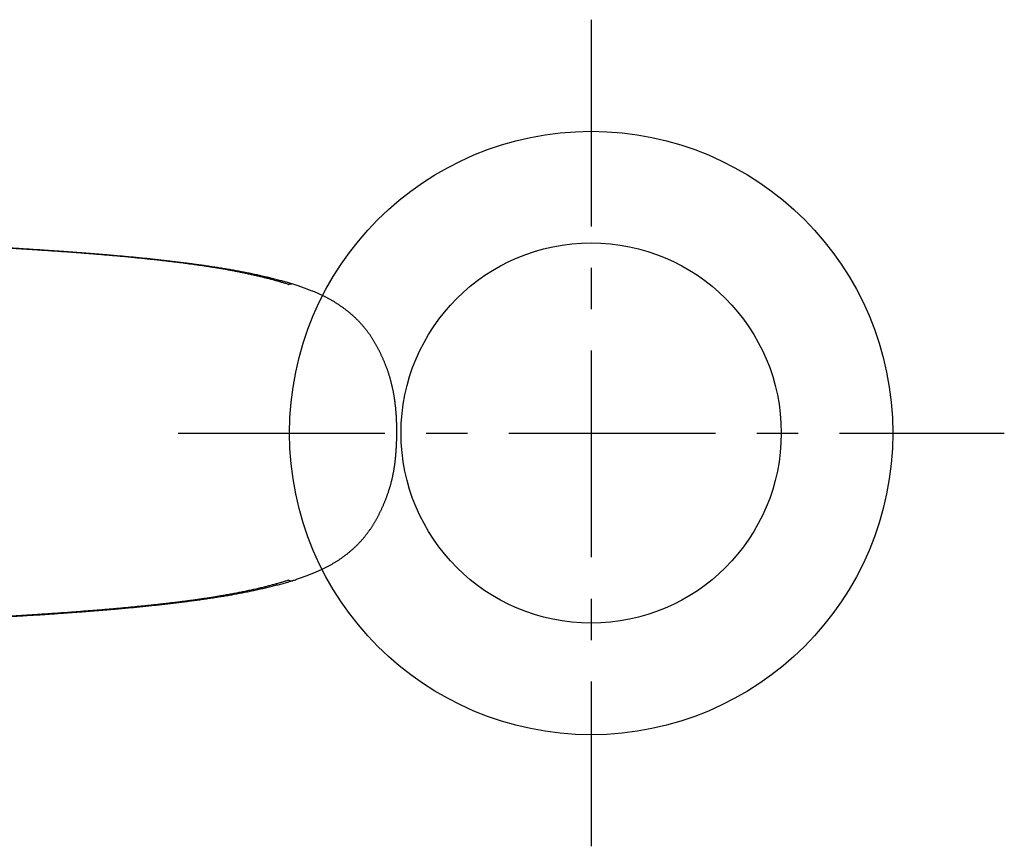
# Model space of a CAD drawing. Header units: centimetres. Extents: x 4120 to 19220, y -7417 to 180.
# Tile 135 of 223: x 12298 to 12310, y -4292 to -4282. Entities that reach past the tile are written whole.
import ezdxf

# ---------------------------------------------------------------- set-up
doc = ezdxf.new("R2010")
doc.units = ezdxf.units.CM
doc.linetypes.add('CENTER', pattern=[2, 1.25, -0.25, 0.25, -0.25])
doc.layers.add('A_Wyposażenie', color=8, linetype='Continuous')

# ---------------------------------------------------------------- blocks, each defined once
blk = doc.blocks.new('ORAS_ELECTRA')
for p, q in [((-1.795, -9.882), (-1.795, -9.882)), ((-1.795, -9.882), (-1.795, -9.883)), ((1.795, -9.882), (1.795, -9.883))]:
    blk.add_line(p, q)
for points, knots in [([(-2.369, -4.189), (-2.369, -4.196), (-2.368, -4.213), (-2.366, -4.24), (-2.364, -4.271), (-2.361, -4.301), (-2.359, -4.332), (-2.357, -4.364), (-2.355, -4.395), (-2.353, -4.427), (-2.35, -4.459), (-2.348, -4.491), (-2.346, -4.523), (-2.344, -4.555), (-2.341, -4.588), (-2.339, -4.621), (-2.337, -4.654), (-2.335, -4.687), (-2.332, -4.721), (-2.33, -4.754), (-2.328, -4.788), (-2.326, -4.823), (-2.323, -4.857), (-2.321, -4.892), (-2.319, -4.927), (-2.317, -4.962), (-2.314, -4.998), (-2.312, -5.034), (-2.309, -5.07), (-2.307, -5.107), (-2.305, -5.143), (-2.303, -5.178), (-2.3, -5.213), (-2.298, -5.247), (-2.296, -5.281), (-2.294, -5.314), (-2.292, -5.346), (-2.29, -5.378), (-2.288, -5.41), (-2.286, -5.442), (-2.284, -5.475), (-2.282, -5.507), (-2.28, -5.54), (-2.279, -5.573), (-2.277, -5.606), (-2.275, -5.641), (-2.273, -5.677), (-2.27, -5.714), (-2.268, -5.752), (-2.266, -5.791), (-2.264, -5.832), (-2.261, -5.873), (-2.259, -5.916), (-2.256, -5.96), (-2.254, -6.006), (-2.251, -6.053), (-2.248, -6.102), (-2.245, -6.153), (-2.242, -6.207), (-2.239, -6.263), (-2.236, -6.323), (-2.232, -6.388), (-2.228, -6.459), (-2.223, -6.539), (-2.217, -6.631), (-2.211, -6.725), (-2.206, -6.814), (-2.201, -6.892), (-2.196, -6.961), (-2.192, -7.025), (-2.187, -7.085), (-2.183, -7.142), (-2.179, -7.197), (-2.175, -7.252), (-2.171, -7.306), (-2.168, -7.358), (-2.164, -7.407), (-2.16, -7.455), (-2.156, -7.502), (-2.152, -7.548), (-2.149, -7.594), (-2.145, -7.638), (-2.141, -7.681), (-2.138, -7.724), (-2.134, -7.766), (-2.13, -7.807), (-2.127, -7.847), (-2.123, -7.887), (-2.119, -7.926), (-2.116, -7.965), (-2.112, -8.003), (-2.108, -8.041), (-2.105, -8.078), (-2.101, -8.114), (-2.097, -8.151), (-2.093, -8.187), (-2.09, -8.223), (-2.086, -8.258), (-2.082, -8.293), (-2.078, -8.328), (-2.074, -8.363), (-2.07, -8.397), (-2.066, -8.431), (-2.062, -8.465), (-2.058, -8.499), (-2.054, -8.532), (-2.05, -8.566), (-2.046, -8.6), (-2.041, -8.633), (-2.037, -8.667), (-2.032, -8.7), (-2.028, -8.734), (-2.023, -8.767), (-2.019, -8.8), (-2.014, -8.833), (-2.009, -8.865), (-2.004, -8.898), (-1.999, -8.93), (-1.994, -8.963), (-1.989, -8.995), (-1.984, -9.027), (-1.979, -9.059), (-1.974, -9.09), (-1.968, -9.122), (-1.963, -9.154), (-1.957, -9.186), (-1.951, -9.218), (-1.945, -9.25), (-1.939, -9.281), (-1.933, -9.313), (-1.927, -9.345), (-1.92, -9.377), (-1.914, -9.408), (-1.907, -9.44), (-1.9, -9.471), (-1.894, -9.503), (-1.886, -9.534), (-1.879, -9.565), (-1.872, -9.596), (-1.864, -9.627), (-1.857, -9.657), (-1.849, -9.687), (-1.842, -9.717), (-1.834, -9.746), (-1.826, -9.775), (-1.818, -9.804), (-1.81, -9.832), (-1.802, -9.858), (-1.797, -9.874), (-1.795, -9.881)], [0, 0, 0, 0, 0.003717, 0.009313, 0.014928, 0.020555, 0.026233, 0.03193, 0.037647, 0.043385, 0.049146, 0.054929, 0.060735, 0.066566, 0.072421, 0.078302, 0.08421, 0.090145, 0.096108, 0.102101, 0.108124, 0.114179, 0.120284, 0.12643, 0.132619, 0.138851, 0.145129, 0.151456, 0.157822, 0.164262, 0.170565, 0.17674, 0.182798, 0.188746, 0.194593, 0.200378, 0.205891, 0.21142, 0.216964, 0.222524, 0.228101, 0.233694, 0.239304, 0.244935, 0.25068, 0.256699, 0.262858, 0.269171, 0.275654, 0.282327, 0.289211, 0.29633, 0.303656, 0.31119, 0.318955, 0.326981, 0.335304, 0.343968, 0.353032, 0.362574, 0.372698, 0.383557, 0.395482, 0.409046, 0.424384, 0.442107, 0.456898, 0.469886, 0.481632, 0.49246, 0.502582, 0.51214, 0.521235, 0.530868, 0.540056, 0.548857, 0.557329, 0.565515, 0.573524, 0.581406, 0.589126, 0.596695, 0.604126, 0.611427, 0.618606, 0.625673, 0.632633, 0.639493, 0.646258, 0.652934, 0.659525, 0.665978, 0.67238, 0.678735, 0.685044, 0.691309, 0.697531, 0.703712, 0.709852, 0.715953, 0.722016, 0.728043, 0.734034, 0.739991, 0.745914, 0.751731, 0.757726, 0.763707, 0.769675, 0.775628, 0.781568, 0.787493, 0.793405, 0.799302, 0.805186, 0.811056, 0.816912, 0.822755, 0.828583, 0.834399, 0.840201, 0.845993, 0.851773, 0.857574, 0.863393, 0.869228, 0.875078, 0.880939, 0.88681, 0.892689, 0.898573, 0.904459, 0.910345, 0.916229, 0.922108, 0.927981, 0.933845, 0.93973, 0.945574, 0.951371, 0.95712, 0.962821, 0.968473, 0.974077, 0.979632, 0.985144, 0.990541, 0.995855, 1, 1, 1, 1]), ([(-1.788, -9.841), (-1.792, -9.827), (-1.801, -9.8), (-1.814, -9.757), (-1.827, -9.713), (-1.839, -9.668), (-1.851, -9.623), (-1.863, -9.578), (-1.876, -9.528), (-1.888, -9.475), (-1.902, -9.417), (-1.914, -9.359), (-1.927, -9.301), (-1.938, -9.242), (-1.95, -9.182), (-1.961, -9.122), (-1.971, -9.065), (-1.98, -9.011), (-1.989, -8.96), (-1.997, -8.908), (-2.005, -8.857), (-2.013, -8.805), (-2.02, -8.753), (-2.028, -8.7), (-2.035, -8.648), (-2.042, -8.595), (-2.049, -8.54), (-2.056, -8.482), (-2.063, -8.422), (-2.07, -8.362), (-2.077, -8.302), (-2.084, -8.241), (-2.091, -8.18), (-2.097, -8.12), (-2.103, -8.058), (-2.109, -7.997), (-2.116, -7.933), (-2.122, -7.866), (-2.128, -7.795), (-2.135, -7.725), (-2.141, -7.654), (-2.147, -7.583), (-2.153, -7.51), (-2.158, -7.437), (-2.164, -7.363), (-2.17, -7.29), (-2.176, -7.209), (-2.182, -7.121), (-2.189, -7.026), (-2.195, -6.93), (-2.202, -6.825), (-2.21, -6.708), (-2.217, -6.581), (-2.225, -6.461), (-2.231, -6.35), (-2.237, -6.246), (-2.243, -6.151), (-2.248, -6.064), (-2.252, -5.986), (-2.256, -5.909), (-2.26, -5.837), (-2.264, -5.771), (-2.267, -5.712), (-2.271, -5.652), (-2.274, -5.593), (-2.278, -5.533), (-2.281, -5.474), (-2.285, -5.415), (-2.288, -5.356), (-2.292, -5.297), (-2.296, -5.239), (-2.299, -5.181), (-2.303, -5.124), (-2.306, -5.068), (-2.31, -5.011), (-2.314, -4.95), (-2.318, -4.884), (-2.323, -4.814), (-2.328, -4.744), (-2.332, -4.677), (-2.337, -4.611), (-2.341, -4.548), (-2.345, -4.486), (-2.35, -4.423), (-2.354, -4.361), (-2.359, -4.298), (-2.363, -4.236), (-2.366, -4.195), (-2.367, -4.175)], [0, 0, 0, 0, 0.008254, 0.016507, 0.025317, 0.034126, 0.042936, 0.051746, 0.060556, 0.071566, 0.082578, 0.093589, 0.1046, 0.115711, 0.126823, 0.137935, 0.149046, 0.158432, 0.167818, 0.177204, 0.186591, 0.195976, 0.205383, 0.21479, 0.224198, 0.233605, 0.243012, 0.253602, 0.264194, 0.274785, 0.285377, 0.295967, 0.306582, 0.317197, 0.327813, 0.338428, 0.349043, 0.361157, 0.373272, 0.385388, 0.397503, 0.409617, 0.422179, 0.434741, 0.447303, 0.459865, 0.472427, 0.488628, 0.50483, 0.521032, 0.537233, 0.558838, 0.580443, 0.602048, 0.619714, 0.63738, 0.655045, 0.668297, 0.681548, 0.694797, 0.708046, 0.718249, 0.728453, 0.738657, 0.74886, 0.759063, 0.769284, 0.779506, 0.789728, 0.79995, 0.810172, 0.82009, 0.830008, 0.839927, 0.849846, 0.859764, 0.872181, 0.884598, 0.897015, 0.909432, 0.920744, 0.932056, 0.943368, 0.954679, 0.966009, 0.97734, 0.98867, 1, 1, 1, 1]), ([(1.788, -9.841), (1.792, -9.827), (1.801, -9.8), (1.814, -9.757), (1.827, -9.712), (1.84, -9.666), (1.852, -9.62), (1.864, -9.573), (1.876, -9.526), (1.887, -9.479), (1.898, -9.431), (1.909, -9.384), (1.919, -9.335), (1.929, -9.287), (1.939, -9.238), (1.949, -9.189), (1.958, -9.14), (1.967, -9.091), (1.975, -9.041), (1.984, -8.991), (1.992, -8.94), (2, -8.889), (2.008, -8.838), (2.015, -8.787), (2.023, -8.735), (2.03, -8.683), (2.037, -8.631), (2.044, -8.579), (2.051, -8.526), (2.057, -8.472), (2.064, -8.418), (2.07, -8.363), (2.077, -8.309), (2.083, -8.249), (2.09, -8.185), (2.097, -8.116), (2.104, -8.046), (2.111, -7.975), (2.119, -7.901), (2.126, -7.826), (2.132, -7.75), (2.139, -7.674), (2.145, -7.598), (2.152, -7.522), (2.158, -7.446), (2.164, -7.369), (2.17, -7.293), (2.176, -7.21), (2.182, -7.121), (2.189, -7.026), (2.195, -6.93), (2.202, -6.825), (2.21, -6.708), (2.217, -6.581), (2.224, -6.468), (2.23, -6.369), (2.235, -6.284), (2.24, -6.2), (2.245, -6.118), (2.249, -6.038), (2.253, -5.961), (2.258, -5.884), (2.262, -5.812), (2.266, -5.746), (2.269, -5.685), (2.273, -5.623), (2.276, -5.562), (2.28, -5.503), (2.283, -5.446), (2.286, -5.391), (2.29, -5.336), (2.293, -5.281), (2.296, -5.226), (2.3, -5.17), (2.304, -5.112), (2.307, -5.056), (2.311, -4.999), (2.315, -4.939), (2.319, -4.876), (2.323, -4.809), (2.328, -4.743), (2.332, -4.677), (2.337, -4.612), (2.341, -4.546), (2.346, -4.481), (2.35, -4.417), (2.354, -4.355), (2.359, -4.295), (2.363, -4.235), (2.366, -4.195), (2.367, -4.175)], [0, 0, 0, 0, 0.008254, 0.016507, 0.02553, 0.034553, 0.043576, 0.052599, 0.061622, 0.070733, 0.079845, 0.088957, 0.098069, 0.10718, 0.116312, 0.125444, 0.134576, 0.143708, 0.15284, 0.162117, 0.171395, 0.180673, 0.189951, 0.199229, 0.208526, 0.217824, 0.227123, 0.236421, 0.245719, 0.255331, 0.264944, 0.274557, 0.28417, 0.293783, 0.305821, 0.31786, 0.329899, 0.341938, 0.354976, 0.368015, 0.381054, 0.394094, 0.407132, 0.420191, 0.43325, 0.446309, 0.459368, 0.472427, 0.488628, 0.50483, 0.521031, 0.537233, 0.558838, 0.580443, 0.602048, 0.616437, 0.630826, 0.645215, 0.659604, 0.672724, 0.685844, 0.698965, 0.712084, 0.72259, 0.733096, 0.743602, 0.754107, 0.764612, 0.774114, 0.783617, 0.793119, 0.802622, 0.812124, 0.822104, 0.832085, 0.842066, 0.852047, 0.862028, 0.873762, 0.885496, 0.89723, 0.908963, 0.920715, 0.932467, 0.944219, 0.955971, 0.966978, 0.977985, 0.988993, 1, 1, 1, 1]), ([(1.795, -9.882), (1.797, -9.874), (1.803, -9.856), (1.811, -9.829), (1.818, -9.802), (1.826, -9.774), (1.834, -9.746), (1.841, -9.717), (1.849, -9.688), (1.856, -9.659), (1.864, -9.629), (1.871, -9.599), (1.878, -9.569), (1.885, -9.538), (1.892, -9.507), (1.899, -9.476), (1.906, -9.445), (1.913, -9.413), (1.919, -9.382), (1.926, -9.35), (1.932, -9.319), (1.938, -9.287), (1.944, -9.255), (1.95, -9.223), (1.956, -9.191), (1.962, -9.159), (1.967, -9.128), (1.973, -9.096), (1.978, -9.064), (1.983, -9.032), (1.988, -9), (1.994, -8.968), (1.998, -8.936), (2.003, -8.904), (2.008, -8.872), (2.013, -8.839), (2.018, -8.806), (2.022, -8.774), (2.027, -8.741), (2.031, -8.708), (2.036, -8.675), (2.04, -8.641), (2.045, -8.608), (2.049, -8.574), (2.053, -8.541), (2.057, -8.507), (2.061, -8.473), (2.065, -8.439), (2.069, -8.406), (2.073, -8.372), (2.077, -8.338), (2.081, -8.303), (2.085, -8.268), (2.088, -8.233), (2.092, -8.198), (2.096, -8.163), (2.1, -8.127), (2.103, -8.091), (2.107, -8.055), (2.111, -8.018), (2.114, -7.981), (2.118, -7.944), (2.121, -7.906), (2.125, -7.867), (2.128, -7.828), (2.132, -7.789), (2.136, -7.748), (2.139, -7.707), (2.143, -7.666), (2.146, -7.624), (2.15, -7.581), (2.153, -7.537), (2.157, -7.493), (2.161, -7.447), (2.164, -7.401), (2.168, -7.354), (2.171, -7.305), (2.175, -7.255), (2.179, -7.203), (2.183, -7.15), (2.187, -7.093), (2.191, -7.034), (2.195, -6.971), (2.2, -6.903), (2.205, -6.83), (2.21, -6.748), (2.216, -6.655), (2.222, -6.561), (2.227, -6.472), (2.231, -6.396), (2.235, -6.329), (2.239, -6.268), (2.242, -6.211), (2.245, -6.158), (2.248, -6.106), (2.251, -6.054), (2.254, -6.003), (2.257, -5.954), (2.259, -5.907), (2.262, -5.862), (2.264, -5.818), (2.267, -5.776), (2.269, -5.735), (2.272, -5.695), (2.274, -5.657), (2.276, -5.619), (2.278, -5.583), (2.28, -5.549), (2.282, -5.516), (2.284, -5.484), (2.286, -5.452), (2.288, -5.419), (2.29, -5.387), (2.292, -5.355), (2.294, -5.323), (2.296, -5.291), (2.298, -5.259), (2.3, -5.226), (2.302, -5.193), (2.304, -5.159), (2.306, -5.125), (2.308, -5.09), (2.311, -5.054), (2.313, -5.018), (2.315, -4.982), (2.318, -4.945), (2.32, -4.91), (2.322, -4.874), (2.325, -4.839), (2.327, -4.804), (2.329, -4.77), (2.331, -4.735), (2.334, -4.701), (2.336, -4.668), (2.338, -4.634), (2.341, -4.601), (2.343, -4.568), (2.345, -4.535), (2.347, -4.502), (2.35, -4.47), (2.352, -4.438), (2.354, -4.406), (2.356, -4.374), (2.358, -4.342), (2.361, -4.311), (2.363, -4.28), (2.365, -4.249), (2.367, -4.218), (2.369, -4.199), (2.369, -4.189)], [0, 0, 0, 0, 0.005038, 0.010202, 0.015438, 0.020746, 0.026129, 0.031616, 0.037148, 0.042728, 0.048356, 0.054031, 0.059753, 0.065522, 0.071336, 0.07721, 0.083054, 0.088907, 0.094767, 0.100633, 0.106501, 0.11237, 0.118237, 0.124099, 0.129955, 0.135801, 0.141637, 0.147458, 0.153264, 0.159052, 0.16482, 0.170592, 0.17638, 0.182182, 0.187997, 0.193826, 0.199669, 0.205525, 0.211396, 0.217281, 0.22318, 0.229093, 0.23502, 0.240962, 0.246917, 0.252887, 0.258873, 0.264744, 0.270655, 0.276599, 0.282577, 0.288591, 0.29464, 0.300727, 0.306852, 0.313017, 0.319222, 0.32547, 0.331761, 0.338097, 0.34448, 0.35091, 0.357432, 0.364069, 0.37079, 0.377602, 0.384508, 0.391515, 0.398627, 0.405853, 0.413199, 0.420673, 0.428284, 0.436043, 0.443961, 0.451976, 0.460197, 0.46869, 0.477489, 0.486643, 0.49621, 0.506268, 0.516924, 0.528329, 0.540707, 0.554406, 0.569958, 0.587907, 0.602425, 0.615225, 0.626448, 0.6367, 0.646277, 0.655311, 0.663901, 0.672996, 0.681665, 0.689963, 0.697946, 0.705657, 0.713128, 0.720386, 0.727407, 0.734186, 0.740753, 0.747131, 0.753341, 0.759398, 0.764702, 0.770296, 0.775908, 0.781502, 0.78708, 0.792642, 0.798188, 0.803719, 0.809237, 0.814915, 0.820728, 0.826637, 0.832648, 0.83877, 0.845009, 0.851377, 0.857823, 0.864175, 0.870479, 0.876735, 0.882947, 0.889115, 0.895241, 0.901326, 0.907364, 0.913372, 0.919351, 0.925301, 0.931224, 0.93712, 0.942989, 0.948834, 0.954654, 0.960451, 0.966225, 0.971977, 0.977708, 0.983419, 0.989109, 0.994754, 1, 1, 1, 1]), ([(-1.788, -9.841), (-1.788, -9.842), (-1.79, -9.845), (-1.792, -9.85), (-1.794, -9.856), (-1.796, -9.861), (-1.797, -9.867), (-1.797, -9.872), (-1.796, -9.877), (-1.796, -9.88), (-1.795, -9.882), (-1.795, -9.882)], [0, 0, 0, 0, 0.07486, 0.206455, 0.338602, 0.471195, 0.60435, 0.73461, 0.853802, 0.973322, 1, 1, 1, 1]), ([(-1.795, -9.883), (-1.794, -9.886), (-1.791, -9.896), (-1.785, -9.914), (-1.777, -9.937), (-1.769, -9.962), (-1.761, -9.986), (-1.753, -10.009), (-1.745, -10.032), (-1.736, -10.054), (-1.728, -10.076), (-1.72, -10.097), (-1.712, -10.117), (-1.704, -10.137), (-1.696, -10.157), (-1.688, -10.176), (-1.68, -10.194), (-1.671, -10.213), (-1.663, -10.231), (-1.655, -10.248), (-1.647, -10.265), (-1.638, -10.282), (-1.63, -10.298), (-1.622, -10.314), (-1.613, -10.33), (-1.605, -10.346), (-1.596, -10.361), (-1.588, -10.376), (-1.579, -10.39), (-1.571, -10.405), (-1.562, -10.419), (-1.553, -10.433), (-1.544, -10.447), (-1.535, -10.46), (-1.525, -10.474), (-1.516, -10.488), (-1.506, -10.501), (-1.497, -10.514), (-1.487, -10.527), (-1.477, -10.54), (-1.467, -10.553), (-1.457, -10.566), (-1.447, -10.578), (-1.437, -10.59), (-1.426, -10.602), (-1.416, -10.614), (-1.406, -10.626), (-1.395, -10.637), (-1.384, -10.648), (-1.374, -10.66), (-1.363, -10.671), (-1.352, -10.682), (-1.341, -10.692), (-1.33, -10.703), (-1.318, -10.713), (-1.307, -10.724), (-1.296, -10.734), (-1.284, -10.744), (-1.272, -10.754), (-1.261, -10.763), (-1.249, -10.773), (-1.237, -10.782), (-1.225, -10.791), (-1.213, -10.801), (-1.201, -10.81), (-1.188, -10.818), (-1.176, -10.827), (-1.163, -10.836), (-1.151, -10.844), (-1.138, -10.853), (-1.125, -10.861), (-1.112, -10.869), (-1.098, -10.877), (-1.084, -10.885), (-1.071, -10.894), (-1.057, -10.901), (-1.043, -10.909), (-1.029, -10.917), (-1.014, -10.925), (-1, -10.932), (-0.985, -10.94), (-0.97, -10.947), (-0.955, -10.954), (-0.94, -10.961), (-0.925, -10.968), (-0.91, -10.975), (-0.895, -10.982), (-0.88, -10.989), (-0.865, -10.995), (-0.849, -11.002), (-0.834, -11.008), (-0.818, -11.014), (-0.803, -11.02), (-0.787, -11.026), (-0.772, -11.032), (-0.756, -11.038), (-0.741, -11.043), (-0.725, -11.049), (-0.709, -11.054), (-0.693, -11.059), (-0.677, -11.064), (-0.661, -11.069), (-0.646, -11.073), (-0.63, -11.078), (-0.614, -11.082), (-0.598, -11.086), (-0.582, -11.09), (-0.565, -11.094), (-0.549, -11.098), (-0.533, -11.102), (-0.516, -11.105), (-0.499, -11.108), (-0.482, -11.112), (-0.465, -11.115), (-0.448, -11.118), (-0.43, -11.121), (-0.413, -11.123), (-0.395, -11.126), (-0.377, -11.129), (-0.359, -11.131), (-0.34, -11.133), (-0.322, -11.135), (-0.303, -11.137), (-0.284, -11.139), (-0.264, -11.141), (-0.245, -11.142), (-0.225, -11.144), (-0.205, -11.145), (-0.185, -11.146), (-0.165, -11.148), (-0.144, -11.149), (-0.123, -11.149), (-0.102, -11.15), (-0.081, -11.151), (-0.059, -11.151), (-0.038, -11.151), (-0.018, -11.151), (-0.005, -11.151), (0, -11.151)], [0, 0, 0, 0, 0.0048173, 0.0137162, 0.0251837, 0.0364292, 0.0474423, 0.0582281, 0.0688043, 0.079101, 0.0891433, 0.0989535, 0.1085514, 0.1179539, 0.1271763, 0.1362319, 0.1451327, 0.1538901, 0.1625239, 0.1709913, 0.1793038, 0.187474, 0.1955127, 0.2034299, 0.2112343, 0.2189339, 0.226536, 0.234047, 0.2414731, 0.2488199, 0.2560685, 0.2631903, 0.2704993, 0.2777933, 0.2850672, 0.2923163, 0.2995363, 0.3067229, 0.3138724, 0.3209813, 0.3280462, 0.3350643, 0.3420328, 0.3489495, 0.3558097, 0.3626531, 0.3694834, 0.3762802, 0.3830449, 0.3897792, 0.3964848, 0.4031632, 0.4098159, 0.4164445, 0.4230504, 0.4296352, 0.4362002, 0.4427469, 0.4492767, 0.4557909, 0.4622929, 0.4687296, 0.4751875, 0.4816343, 0.4880712, 0.4944996, 0.5009208, 0.5073359, 0.5137455, 0.5201465, 0.5266912, 0.5332824, 0.5399127, 0.5465735, 0.5532561, 0.5599511, 0.5666486, 0.5733314, 0.5800866, 0.586875, 0.5936978, 0.6005561, 0.6074509, 0.6143832, 0.6213424, 0.6277813, 0.6345844, 0.6413836, 0.6481784, 0.654969, 0.6617552, 0.6685373, 0.6753312, 0.6818729, 0.6885959, 0.695307, 0.7020057, 0.7086923, 0.7153668, 0.7220294, 0.7286805, 0.7353204, 0.7419495, 0.7485682, 0.7551769, 0.7617763, 0.7683668, 0.7749453, 0.7814947, 0.788216, 0.7949899, 0.8018158, 0.8086919, 0.815616, 0.822586, 0.8295976, 0.8366693, 0.8438073, 0.8510058, 0.8582686, 0.8655999, 0.8730039, 0.8804843, 0.8880534, 0.8956971, 0.9034089, 0.9111927, 0.9190524, 0.9269922, 0.9350165, 0.9431299, 0.9513377, 0.959645, 0.9680579, 0.9765824, 0.9852458, 0.9937364, 1, 1, 1, 1]), ([(0, -11.151), (0.002, -11.151), (0.012, -11.151), (0.028, -11.151), (0.05, -11.151), (0.072, -11.151), (0.094, -11.15), (0.115, -11.15), (0.137, -11.149), (0.158, -11.148), (0.179, -11.147), (0.2, -11.146), (0.22, -11.144), (0.241, -11.143), (0.261, -11.141), (0.28, -11.139), (0.3, -11.138), (0.319, -11.136), (0.338, -11.133), (0.357, -11.131), (0.376, -11.129), (0.395, -11.126), (0.413, -11.123), (0.431, -11.121), (0.449, -11.118), (0.466, -11.115), (0.484, -11.111), (0.501, -11.108), (0.519, -11.105), (0.536, -11.101), (0.552, -11.097), (0.569, -11.093), (0.585, -11.089), (0.602, -11.085), (0.617, -11.081), (0.633, -11.077), (0.649, -11.072), (0.665, -11.068), (0.681, -11.063), (0.696, -11.058), (0.712, -11.053), (0.728, -11.048), (0.743, -11.042), (0.759, -11.037), (0.774, -11.031), (0.79, -11.025), (0.805, -11.019), (0.821, -11.013), (0.836, -11.007), (0.851, -11.001), (0.866, -10.994), (0.882, -10.988), (0.897, -10.981), (0.912, -10.974), (0.927, -10.968), (0.942, -10.96), (0.958, -10.953), (0.973, -10.946), (0.988, -10.938), (1.003, -10.93), (1.018, -10.923), (1.032, -10.915), (1.047, -10.907), (1.061, -10.899), (1.075, -10.891), (1.089, -10.883), (1.103, -10.875), (1.116, -10.866), (1.13, -10.858), (1.143, -10.849), (1.156, -10.841), (1.169, -10.832), (1.181, -10.823), (1.194, -10.815), (1.206, -10.806), (1.218, -10.797), (1.23, -10.788), (1.242, -10.778), (1.254, -10.769), (1.265, -10.759), (1.277, -10.75), (1.288, -10.74), (1.3, -10.73), (1.311, -10.72), (1.322, -10.71), (1.333, -10.699), (1.344, -10.689), (1.355, -10.678), (1.366, -10.667), (1.377, -10.656), (1.388, -10.645), (1.398, -10.634), (1.409, -10.622), (1.419, -10.611), (1.429, -10.599), (1.439, -10.587), (1.45, -10.575), (1.459, -10.563), (1.469, -10.55), (1.479, -10.538), (1.489, -10.525), (1.499, -10.512), (1.508, -10.499), (1.518, -10.485), (1.527, -10.472), (1.536, -10.458), (1.545, -10.445), (1.554, -10.431), (1.563, -10.417), (1.572, -10.403), (1.58, -10.389), (1.589, -10.374), (1.597, -10.36), (1.605, -10.345), (1.613, -10.33), (1.622, -10.315), (1.63, -10.299), (1.638, -10.284), (1.646, -10.267), (1.654, -10.251), (1.662, -10.234), (1.669, -10.217), (1.677, -10.2), (1.685, -10.182), (1.693, -10.164), (1.701, -10.145), (1.709, -10.126), (1.716, -10.106), (1.724, -10.087), (1.732, -10.066), (1.74, -10.046), (1.747, -10.024), (1.755, -10.003), (1.763, -9.98), (1.771, -9.957), (1.778, -9.934), (1.786, -9.91), (1.792, -9.892), (1.795, -9.883), (1.795, -9.883)], [0, 0, 0, 0, 0.00238, 0.011424, 0.019568, 0.028355, 0.036934, 0.045536, 0.05402, 0.062394, 0.070664, 0.078835, 0.086913, 0.094904, 0.102812, 0.110642, 0.118398, 0.126087, 0.133711, 0.141243, 0.148695, 0.156072, 0.163379, 0.17062, 0.177805, 0.184927, 0.191988, 0.199, 0.205963, 0.212872, 0.219728, 0.226531, 0.233322, 0.23986, 0.246406, 0.252962, 0.259527, 0.266102, 0.272688, 0.279286, 0.285895, 0.292516, 0.299149, 0.305795, 0.312454, 0.319126, 0.325811, 0.332505, 0.339054, 0.345814, 0.35258, 0.359351, 0.366127, 0.372909, 0.379696, 0.386519, 0.393748, 0.400766, 0.407745, 0.414686, 0.421591, 0.42846, 0.435297, 0.44215, 0.448878, 0.455608, 0.462327, 0.469027, 0.475699, 0.482332, 0.488922, 0.495442, 0.501834, 0.50823, 0.514633, 0.521043, 0.527462, 0.533891, 0.54033, 0.546715, 0.553198, 0.559695, 0.566207, 0.572736, 0.579282, 0.585848, 0.592435, 0.599044, 0.605677, 0.612334, 0.619019, 0.625731, 0.632473, 0.639246, 0.646052, 0.652906, 0.65973, 0.666606, 0.673534, 0.68051, 0.687532, 0.694598, 0.701705, 0.708848, 0.716025, 0.723233, 0.730465, 0.737719, 0.744989, 0.752275, 0.759414, 0.766652, 0.773961, 0.781348, 0.788818, 0.796376, 0.804029, 0.811782, 0.819644, 0.827621, 0.835723, 0.843959, 0.85234, 0.860884, 0.869558, 0.878372, 0.887331, 0.896445, 0.905725, 0.915185, 0.924838, 0.9347, 0.94479, 0.955128, 0.965748, 0.976564, 0.987589, 0.998833, 1, 1, 1, 1]), ([(1.788, -9.841), (1.788, -9.842), (1.79, -9.845), (1.792, -9.85), (1.794, -9.856), (1.796, -9.861), (1.797, -9.867), (1.797, -9.872), (1.796, -9.877), (1.795, -9.88), (1.795, -9.882), (1.795, -9.882)], [0, 0, 0, 0, 0.074863, 0.207127, 0.339613, 0.4721, 0.604364, 0.732369, 0.860777, 0.989391, 1, 1, 1, 1])]:
    blk.add_open_spline(points, degree=3, knots=knots)
blk = doc.blocks.new('wyposażenie blok')
at = {"layer": 'A_Wyposażenie', "color": 8, "linetype": 'CENTER', "ltscale": 2}
for points in [[(986.995, -331.457), (986.995, -341.451)], [(981.998, -336.455), (991.992, -336.454)]]:
    blk.add_lwpolyline(points, dxfattribs=at)
at = {"layer": 'A_Wyposażenie', "color": 8}
for radius in [3.648, 2.299]:
    blk.add_circle((986.995, -336.454), radius, dxfattribs=at)
at = {"layer": 'A_Wyposażenie', "color": 8, "rotation": 90}
blk.add_blockref('ORAS_ELECTRA', (973.493, -336.446), dxfattribs=at)

msp = doc.modelspace()

# ---------------------------------------------------------------- block references
at = {"layer": 'A_Wyposażenie'}
msp.add_blockref('wyposażenie blok', (11317.575, -3950.23), dxfattribs=at)

doc.saveas('drawing.dxf')
